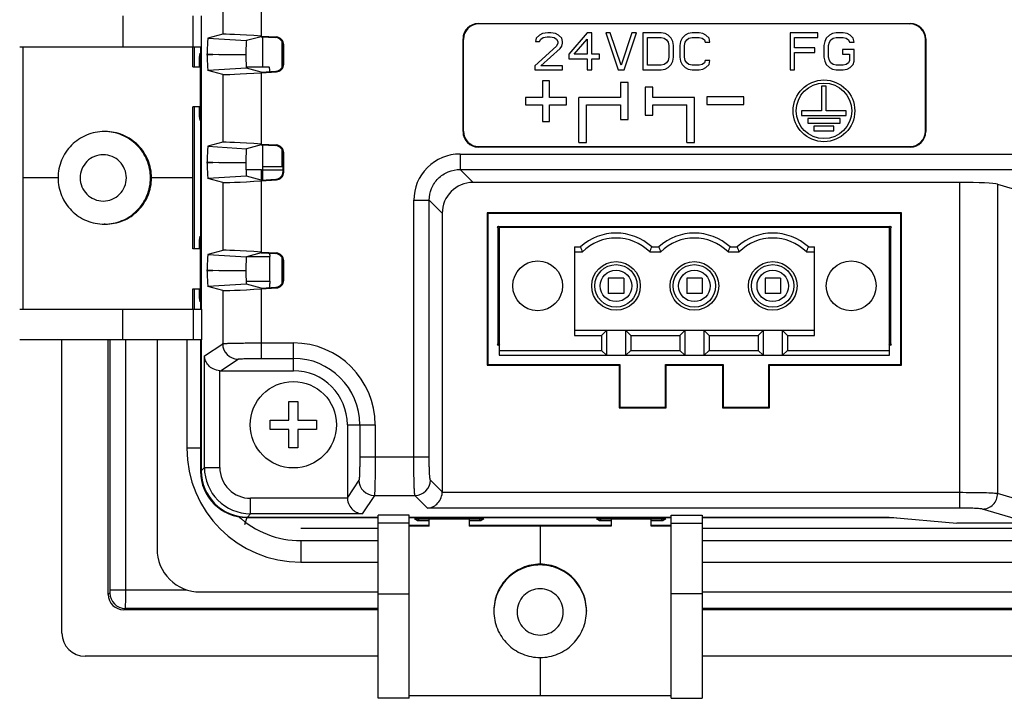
# Model space of a CAD drawing. Header units: millimetres. Extents: x 0 to 1189, y 0 to 841.
# Tile 18 of 44: x 761 to 825, y 462 to 506. Entities that reach past the tile are written whole.
import ezdxf

# ---------------------------------------------------------------- set-up
doc = ezdxf.new("R2010")
doc.units = ezdxf.units.MM
doc.header["$LTSCALE"] = 65.395
for name, color, linetype in [('CLAMP-RX-SHAPE', 7, 'CONTINUOUS'), ('FRONT_CASE-RW07-SHAPE', 7, 'CONTINUOUS'), ('ISO7045-M3X8-4_8-SHAPE', 7, 'CONTINUOUS'), ('MAIN_PCB_ASSY_IO07-SHAPE', 7, 'CONTINUOUS'), ('REAR_CASE_IO07-SHAPE', 7, 'CONTINUOUS'), ('SEAL_GASKET_RW07-SHAPE', 7, 'CONTINUOUS'), ('TERMINAL_BLOCK-SHAPE', 7, 'CONTINUOUS')]:
    doc.layers.add(name, color=color, linetype=linetype)

msp = doc.modelspace()

# ---------------------------------------------------------------- linework, layer by layer
at = {"layer": 'CLAMP-RX-SHAPE', "color": 7, "linetype": 'Continuous'}
for p, q in [((767.511523, 506.478399), (767.511523, 504.478399)), ((772.082612, 504.478399), (772.082612, 506.478399)), ((772.605281, 504.478399), (772.605281, 506.478399)), ((760.829068, 504.478399), (772.605281, 504.478399)), ((761.063085, 487.478399), (761.063085, 504.478399)), ((772.051761, 503.178399), (772.051761, 504.478399)), ((772.142487, 504.478399), (772.142487, 503.178399)), ((772.051761, 503.178399), (772.52877, 503.178399)), ((775.51969, 503.178399), (776.974542, 503.178399)), ((772.051761, 491.378399), (772.051761, 500.578399)), ((772.52877, 500.578399), (772.051761, 500.578399)), ((772.142487, 500.578399), (772.142487, 491.378399)), ((766.381, 498.978399), (766.312955, 498.978399)), ((763.314531, 495.978399), (761.063085, 495.978399)), ((772.051761, 495.978399), (769.376879, 495.978399)), ((766.381, 492.978399), (766.312955, 492.978399)), ((772.528404, 491.378399), (772.051761, 491.378399)), ((775.572328, 490.878399), (777.03894, 490.878399)), ((777.03894, 489.278399), (777.03894, 490.878399)), ((775.510598, 489.278399), (777.03894, 489.278399)), ((772.051761, 487.478399), (772.051761, 488.778399)), ((772.051761, 488.778399), (772.528404, 488.778399)), ((772.142487, 488.778399), (772.142487, 487.478399)), ((760.829068, 487.478399), (772.605281, 487.478399)), ((767.511523, 485.478399), (767.511523, 487.478399)), ((772.082612, 487.478399), (772.082612, 485.478399)), ((772.605281, 487.478399), (772.605281, 485.478399)), ((772.605281, 485.478399), (760.829068, 485.478399)), ((784.070641, 462.251429), (784.070641, 474.120798)), ((786.070641, 474.120798), (784.070641, 474.120798)), ((786.070641, 462.251429), (786.070641, 474.120798)), ((787.370641, 473.406506), (787.370641, 473.883437)), ((789.970641, 473.883437), (789.970641, 473.406506)), ((799.170641, 473.883437), (799.170641, 473.406506)), ((801.770641, 473.406506), (801.770641, 473.883437)), ((803.070641, 462.251429), (803.070641, 474.120798)), ((803.070641, 474.120798), (805.070641, 474.120798)), ((805.070641, 474.120798), (805.070641, 462.251429)), ((786.070641, 473.605093), (784.070641, 473.605093)), ((786.070641, 473.469328), (787.370641, 473.469328)), ((787.370641, 473.406506), (786.070641, 473.406506)), ((789.970641, 473.469328), (799.170641, 473.469328)), ((799.170641, 473.406506), (789.970641, 473.406506)), ((794.570641, 473.406506), (794.570641, 470.93844)), ((801.770641, 473.469328), (803.070641, 473.469328)), ((803.070641, 473.406506), (801.770641, 473.406506)), ((803.070641, 473.605093), (805.070641, 473.605093)), ((784.070641, 469.031551), (786.070641, 469.031551)), ((805.070641, 469.031551), (803.070641, 469.031551)), ((791.570641, 467.940953), (791.570641, 467.893837)), ((797.570641, 467.940953), (797.570641, 467.893837)), ((794.570641, 464.894592), (794.570641, 462.411934)), ((786.070641, 462.251426), (784.070641, 462.251426)), ((803.070641, 462.411934), (786.070641, 462.411934)), ((803.070641, 462.251426), (805.070641, 462.251426))]:
    msp.add_line(p, q, dxfattribs=at)
for points, knots in [([(776.974542, 503.178399), (776.984191, 503.178399), (777.000777, 503.14078), (777.013291, 503.083973), (777.026963, 502.982739), (777.032071, 502.907562), (777.034268, 502.864863)], [0, 0, 0, 0, 0.089310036, 0.29268463, 0.604244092, 1, 1, 1, 1]), ([(766.312955, 498.978399), (765.922877, 498.978399), (765.134213, 498.822184), (764.137737, 498.154583), (763.470495, 497.156147), (763.236499, 495.978396), (763.470497, 494.800646), (764.13774, 493.802212), (765.134214, 493.134613), (765.922877, 492.978399), (766.312955, 492.978399)], [0, 0, 0, 0, 0.125000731, 0.249976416, 0.374985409, 0.50000034, 0.62501517, 0.750023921, 0.874999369, 1, 1, 1, 1]), ([(766.312955, 492.978399), (766.702795, 492.978399), (767.491063, 493.134609), (768.487023, 493.802187), (769.153946, 494.80062), (769.387837, 495.978399), (769.153946, 497.156178), (768.487023, 498.154611), (767.491063, 498.822189), (766.702795, 498.978399), (766.312955, 498.978399)], [0, 0, 0, 0, 0.12495659, 0.249913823, 0.374941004, 0.5, 0.625058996, 0.750086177, 0.87504341, 1, 1, 1, 1]), ([(766.381, 492.978399), (766.770835, 492.978399), (767.559101, 493.134584), (768.555056, 493.802167), (769.221956, 494.800625), (769.455706, 495.978399), (769.221956, 497.156173), (768.555056, 498.154631), (767.559101, 498.822214), (766.770835, 498.978399), (766.381, 498.978399)], [0, 0, 0, 0, 0.124955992, 0.249914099, 0.374942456, 0.5, 0.625057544, 0.750085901, 0.875044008, 1, 1, 1, 1]), ([(766.244911, 497.478399), (766.050015, 497.478399), (765.655897, 497.400312), (765.157907, 497.06655), (764.824444, 496.567303), (764.707551, 495.978399), (764.824444, 495.389495), (765.157907, 494.890248), (765.655897, 494.556486), (766.050015, 494.478399), (766.244911, 494.478399)], [0, 0, 0, 0, 0.124942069, 0.249906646, 0.374937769, 0.499999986, 0.625062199, 0.750093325, 0.875057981, 1, 1, 1, 1]), ([(766.244911, 494.478399), (766.439806, 494.478399), (766.833924, 494.556486), (767.331914, 494.890248), (767.665377, 495.389495), (767.78227, 495.978399), (767.665377, 496.567303), (767.331914, 497.06655), (766.833924, 497.400312), (766.439806, 497.478399), (766.244911, 497.478399)], [0, 0, 0, 0, 0.124942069, 0.249906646, 0.374937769, 0.499999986, 0.625062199, 0.750093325, 0.875057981, 1, 1, 1, 1]), ([(777.032563, 491.095106), (777.033629, 491.077775), (777.037409, 491.005599), (777.03894, 490.933309), (777.03894, 490.878399)], [0, 0, 0, 0, 0.240239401, 1, 1, 1, 1]), ([(777.03894, 489.278399), (777.03894, 489.19891), (777.034509, 489.058845), (777.021477, 488.918813), (777.009671, 488.859295)], [0, 0, 0, 0, 0.567101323, 1, 1, 1, 1]), ([(797.570641, 467.940953), (797.570641, 468.33099), (797.414485, 469.1196), (796.746964, 470.116086), (795.748501, 470.783405), (794.570641, 471.017318), (793.39278, 470.783405), (792.394318, 470.116086), (791.726797, 469.1196), (791.570641, 468.33099), (791.570641, 467.940953)], [0, 0, 0, 0, 0.124986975, 0.249957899, 0.374973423, 0.5, 0.625026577, 0.750042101, 0.875013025, 1, 1, 1, 1]), ([(797.570641, 467.893837), (797.570641, 468.283878), (797.41446, 469.072489), (796.746944, 470.068982), (795.748506, 470.736323), (794.570641, 470.970378), (793.392776, 470.736323), (792.394337, 470.068982), (791.726822, 469.072489), (791.570641, 468.283878), (791.570641, 467.893837)], [0, 0, 0, 0, 0.124987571, 0.249957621, 0.374971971, 0.5, 0.625028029, 0.750042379, 0.875012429, 1, 1, 1, 1]), ([(796.070641, 467.846721), (796.070641, 468.041717), (795.992569, 468.436007), (795.658837, 468.934263), (795.159588, 469.267935), (794.570641, 469.38491), (793.981694, 469.267936), (793.482444, 468.934263), (793.148713, 468.436007), (793.070641, 468.041717), (793.070641, 467.846721)], [0, 0, 0, 0, 0.124973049, 0.249950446, 0.374968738, 0.499999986, 0.62503123, 0.750049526, 0.875027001, 1, 1, 1, 1]), ([(791.570641, 467.893837), (791.570641, 467.503682), (791.726824, 466.714881), (792.394351, 465.718142), (793.39279, 465.050647), (794.570642, 464.816542), (795.748494, 465.050648), (796.746932, 465.718143), (797.414458, 466.714881), (797.570641, 467.503682), (797.570641, 467.893837)], [0, 0, 0, 0, 0.125008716, 0.249987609, 0.374993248, 0.500000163, 0.625007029, 0.750012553, 0.874991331, 1, 1, 1, 1]), ([(793.070641, 467.846721), (793.070641, 467.651725), (793.148713, 467.257435), (793.482444, 466.759179), (793.981693, 466.425506), (794.570641, 466.308532), (795.159588, 466.425506), (795.658837, 466.759179), (795.992569, 467.257435), (796.070641, 467.651725), (796.070641, 467.846721)], [0, 0, 0, 0, 0.124973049, 0.249950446, 0.374968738, 0.499999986, 0.62503123, 0.750049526, 0.875027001, 1, 1, 1, 1])]:
    msp.add_open_spline(points, degree=3, knots=knots, dxfattribs=at)
at = {"layer": 'FRONT_CASE-RW07-SHAPE', "color": 7, "linetype": 'Continuous'}
for p, q in [((772.555907, 504.478399), (772.555907, 487.478399)), ((777.845847, 503.157742), (777.845847, 504.799055)), ((772.48689, 503.792269), (772.52877, 504.063345)), ((772.48689, 503.178399), (772.48689, 503.792269)), ((772.52877, 503.751823), (772.48689, 503.792269)), ((772.52877, 504.063345), (772.52877, 499.693453)), ((772.48689, 499.964529), (772.48689, 500.578399)), ((772.52877, 500.004975), (772.48689, 499.964529)), ((772.52877, 499.693453), (772.48689, 499.964529)), ((777.845847, 496.703193), (777.845847, 497.799055)), ((777.845847, 496.703193), (776.560159, 496.703193)), ((777.902287, 496.646753), (777.845847, 496.703193)), ((776.50075, 496.49113), (775.499446, 496.49113)), ((776.50075, 495.829722), (776.50075, 496.49113)), ((772.487239, 491.942281), (772.528404, 492.210882)), ((772.528404, 492.210882), (772.528404, 487.945916)), ((772.487239, 491.378399), (772.487239, 491.942281)), ((772.528404, 491.903896), (772.487239, 491.942281)), ((777.845847, 489.157742), (777.845847, 490.799055)), ((772.487239, 488.214517), (772.487239, 488.778399)), ((772.528404, 488.252902), (772.487239, 488.214517)), ((772.528404, 487.945916), (772.487239, 488.214517)), ((763.570641, 466.476343), (763.570641, 485.478399)), ((766.574758, 468.981146), (766.574758, 485.478399)), ((766.682316, 485.478399), (766.682316, 469.278497)), ((767.680946, 485.478399), (767.680946, 469.278497)), ((772.555907, 485.478399), (772.555907, 476.963885)), ((775.555542, 473.963665), (775.396365, 473.486073)), ((775.555542, 473.963665), (784.070641, 473.963665)), ((786.070641, 473.963665), (803.070641, 473.963665)), ((786.620686, 473.753737), (786.428765, 473.883437)), ((786.428765, 473.883437), (790.912517, 473.883437)), ((786.745944, 473.883437), (786.620686, 473.753737)), ((787.370641, 473.753737), (786.620686, 473.753737)), ((790.720595, 473.753737), (789.970641, 473.753737)), ((790.595337, 473.883437), (790.720595, 473.753737)), ((790.912517, 473.883437), (790.720595, 473.753737)), ((798.420686, 473.753737), (798.228765, 473.883437)), ((798.228765, 473.883437), (802.712517, 473.883437)), ((798.545944, 473.883437), (798.420686, 473.753737)), ((799.170641, 473.753737), (798.420686, 473.753737)), ((802.520595, 473.753737), (801.770641, 473.753737)), ((802.395337, 473.883437), (802.520595, 473.753737)), ((802.712517, 473.883437), (802.520595, 473.753737)), ((805.070641, 473.963665), (817.490771, 473.963665)), ((817.490771, 473.974147), (817.490771, 473.963665)), ((817.490771, 473.963665), (817.683123, 473.956686)), ((766.682316, 469.278497), (771.67215, 469.278497)), ((766.672383, 469.078771), (766.574758, 468.981146)), ((767.671013, 468.080141), (767.573387, 467.982516)), ((784.070641, 467.982516), (767.573387, 467.982516)), ((784.070641, 468.080141), (767.671013, 468.080141)), ((936.070641, 468.080141), (805.070641, 468.080141)), ((936.070641, 467.982516), (805.070641, 467.982516)), ((784.070641, 464.978399), (765.068585, 464.978399)), ((936.070641, 464.978399), (805.070641, 464.978399))]:
    msp.add_line(p, q, dxfattribs=at)
msp.add_arc((767.674261, 469.082019), 1.001888, 180.1857572, 269.81424281, dxfattribs=at)
for centre, major_axis, ratio, start_param, end_param in [((776.50075, 496.508584), (2, 0), 0.008726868, -1.570796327, -0.794041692), ((775.55598, 476.964323), (0.948804, 2.846781), 0.99975633, 1.892580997, 3.463231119), ((767.57613, 468.983888), (0.709046, 0.709046), 0.997264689, -3.925621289, -2.357564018), ((765.072699, 466.480457), (-1.063569, -1.063569), 0.997264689, -0.784028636, 0.784028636)]:
    msp.add_ellipse(centre, major_axis=major_axis, ratio=ratio, start_param=start_param, end_param=end_param, dxfattribs=at)
for points, knots in [([(766.682316, 469.278497), (766.682316, 469.253779), (766.681431, 469.208203), (766.681202, 469.146406), (766.675197, 469.106981), (766.676738, 469.083132), (766.672383, 469.078771)], [0, 0, 0, 0, 0.370236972, 0.687749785, 0.907681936, 1, 1, 1, 1]), ([(767.680946, 469.278497), (767.680946, 469.13028), (767.680449, 468.854965), (767.679005, 468.52982), (767.676654, 468.31484), (767.675588, 468.201756), (767.672919, 468.127566), (767.672783, 468.091149), (767.671013, 468.080141)], [0, 0, 0, 0, 0.371015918, 0.689191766, 0.813843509, 0.909283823, 0.972091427, 1, 1, 1, 1])]:
    msp.add_open_spline(points, degree=3, knots=knots, dxfattribs=at)
at = {"layer": 'ISO7045-M3X8-4_8-SHAPE', "color": 7, "linetype": 'Continuous'}
for p, q in [((778.270641, 480.278399), (778.270641, 481.478399)), ((778.270641, 481.478399), (778.870641, 481.478399)), ((778.870641, 481.478399), (778.870641, 480.278399)), ((777.070641, 479.678399), (777.070641, 480.278399)), ((777.070641, 480.278399), (778.270641, 480.278399)), ((778.870641, 480.278399), (780.070641, 480.278399)), ((780.070641, 480.278399), (780.070641, 479.678399)), ((778.270641, 479.678399), (777.070641, 479.678399)), ((778.270641, 478.478399), (778.270641, 479.678399)), ((778.870641, 479.678399), (778.870641, 478.478399)), ((780.070641, 479.678399), (778.870641, 479.678399)), ((778.870641, 478.478399), (778.270641, 478.478399))]:
    msp.add_line(p, q, dxfattribs=at)
msp.add_circle((778.570641, 479.978399), 2.8, dxfattribs=at)
at = {"layer": 'MAIN_PCB_ASSY_IO07-SHAPE', "color": 7, "linetype": 'Continuous', "const_width": 0.148625}
for points in [[(791.870641, 485.178399), (791.870641, 492.778399)], [(791.870641, 492.778399), (791.910641, 492.778399)], [(817.230641, 492.778399), (817.270641, 492.778399)], [(817.270641, 492.778399), (817.270641, 485.178399)], [(791.910641, 485.178399), (791.870641, 485.178399)], [(817.270641, 485.178399), (817.230641, 485.178399)]]:
    msp.add_lwpolyline(points, dxfattribs=at)
at = {"layer": 'MAIN_PCB_ASSY_IO07-SHAPE', "color": 7, "linetype": 'Continuous'}
for centre in [(791.870641, 492.778399), (817.270641, 492.778399), (791.870641, 485.178399), (817.270641, 485.178399)]:
    msp.add_circle(centre, 0.0625, dxfattribs=at)
at = {"layer": 'REAR_CASE_IO07-SHAPE', "color": 7, "linetype": 'Continuous'}
for p, q in [((773.988256, 509.674737), (773.988256, 505.282061)), ((776.484829, 509.786003), (776.484829, 505.170795)), ((790.593082, 505.952152), (790.566835, 505.978399)), ((790.566835, 505.978399), (818.574446, 505.978399)), ((818.548199, 505.952152), (790.593082, 505.952152)), ((818.548199, 505.952152), (818.574446, 505.978399)), ((773.988256, 505.282061), (773.037144, 505.022862)), ((773.037144, 505.022862), (775.540575, 504.869746)), ((776.484829, 505.127076), (775.540575, 504.869746)), ((776.484829, 505.170795), (777.47652, 505.110141)), ((776.484829, 505.127076), (777.432883, 505.069091)), ((777.432883, 505.069091), (777.47652, 505.110141)), ((789.570641, 498.974594), (789.570641, 504.982204)), ((789.596887, 504.955958), (789.570641, 504.982204)), ((789.596887, 499.00084), (789.596887, 504.955958)), ((794.32064, 505.020952), (794.27064, 504.816697)), ((794.52064, 505.225207), (794.32064, 505.020952)), ((794.72064, 505.327335), (794.52064, 505.225207)), ((794.52064, 504.816697), (794.62064, 504.969888)), ((794.62064, 504.969888), (794.77064, 505.072016)), ((795.07064, 505.378399), (794.72064, 505.327335)), ((794.77064, 505.072016), (795.02064, 505.12308)), ((795.02064, 505.12308), (795.22064, 505.12308)), ((795.27064, 505.378399), (795.07064, 505.378399)), ((795.22064, 505.12308), (795.47064, 505.072016)), ((795.57064, 505.327335), (795.27064, 505.378399)), ((795.47064, 505.072016), (795.62064, 504.969888)), ((795.77064, 505.225207), (795.57064, 505.327335)), ((795.62064, 504.969888), (795.72064, 504.816697)), ((795.97064, 505.020952), (795.77064, 505.225207)), ((796.02064, 504.816697), (795.97064, 505.020952)), ((797.62064, 505.378399), (796.42064, 503.999676)), ((796.77064, 503.999676), (797.62064, 504.969888)), ((797.92064, 505.378399), (797.62064, 505.378399)), ((797.62064, 504.969888), (797.62064, 503.999676)), ((797.92064, 503.999676), (797.92064, 505.378399)), ((798.82064, 505.378399), (799.62064, 502.978399)), ((799.120641, 505.378399), (798.82064, 505.378399)), ((799.82064, 503.284782), (799.120641, 505.378399)), ((800.52064, 505.378399), (799.82064, 503.284782)), ((800.020641, 502.978399), (800.82064, 505.378399)), ((800.82064, 505.378399), (800.52064, 505.378399)), ((801.220641, 505.378399), (801.220641, 502.978399)), ((802.420641, 505.378399), (801.220641, 505.378399)), ((801.520641, 503.284782), (801.520641, 505.072016)), ((801.520641, 505.072016), (802.420641, 505.072016)), ((802.67064, 505.327335), (802.420641, 505.378399)), ((802.420641, 505.072016), (802.62064, 505.020952)), ((802.62064, 505.020952), (802.77064, 504.918825)), ((802.870641, 505.225207), (802.67064, 505.327335)), ((803.07064, 505.020952), (802.870641, 505.225207)), ((803.170641, 504.816697), (803.07064, 505.020952)), ((803.770641, 505.020952), (803.67064, 504.816697)), ((803.97064, 505.225207), (803.770641, 505.020952)), ((804.170641, 505.327335), (803.97064, 505.225207)), ((804.07064, 504.918825), (804.22064, 505.020952)), ((804.42064, 505.378399), (804.170641, 505.327335)), ((804.22064, 505.020952), (804.42064, 505.072016)), ((804.87064, 505.378399), (804.42064, 505.378399)), ((804.42064, 505.072016), (804.87064, 505.072016)), ((805.12064, 505.327335), (804.87064, 505.378399)), ((804.87064, 505.072016), (805.070641, 505.020952)), ((805.070641, 505.020952), (805.220641, 504.918825)), ((805.32064, 505.225207), (805.12064, 505.327335)), ((805.520641, 505.020952), (805.32064, 505.225207)), ((805.57064, 504.765633), (805.520641, 505.020952)), ((810.770641, 505.378399), (810.770641, 502.978399)), ((812.570641, 505.378399), (810.770641, 505.378399)), ((811.070641, 504.408186), (811.070641, 505.072016)), ((811.070641, 505.072016), (812.570641, 505.072016)), ((812.570641, 505.072016), (812.570641, 505.378399)), ((813.12064, 505.020952), (813.020641, 504.816697)), ((813.320641, 505.225207), (813.12064, 505.020952)), ((813.520641, 505.327335), (813.320641, 505.225207)), ((813.42064, 504.918825), (813.57064, 505.020952)), ((813.77064, 505.378399), (813.520641, 505.327335)), ((813.57064, 505.020952), (813.77064, 505.072016)), ((814.22064, 505.378399), (813.77064, 505.378399)), ((813.77064, 505.072016), (814.22064, 505.072016)), ((814.47064, 505.327335), (814.22064, 505.378399)), ((814.22064, 505.072016), (814.420641, 505.020952)), ((814.420641, 505.020952), (814.570641, 504.918825)), ((814.67064, 505.225207), (814.47064, 505.327335)), ((814.870641, 505.020952), (814.67064, 505.225207)), ((814.92064, 504.765633), (814.870641, 505.020952)), ((819.544394, 504.955958), (819.570641, 504.982204)), ((819.544394, 499.00084), (819.544394, 504.955958)), ((819.570641, 504.982204), (819.570641, 498.974594)), ((772.592592, 504.478399), (772.592592, 487.478399)), ((777.902287, 504.570099), (777.945925, 504.611149)), ((777.902287, 503.386699), (777.902287, 504.570099)), ((777.945925, 503.345649), (777.945925, 504.611149)), ((795.62064, 504.510314), (794.22064, 503.233718)), ((794.27064, 504.816697), (794.52064, 504.816697)), ((794.62064, 503.233718), (795.87064, 504.357122)), ((795.72064, 504.714569), (795.62064, 504.510314)), ((795.72064, 504.816697), (795.72064, 504.714569)), ((795.87064, 504.357122), (795.97064, 504.510314)), ((795.97064, 504.510314), (796.02064, 504.714569)), ((796.02064, 504.714569), (796.02064, 504.816697)), ((802.77064, 504.918825), (802.870641, 504.765633)), ((802.870641, 504.765633), (802.92064, 504.561378)), ((802.92064, 504.561378), (802.92064, 503.79542)), ((803.22064, 504.561378), (803.170641, 504.816697)), ((803.22064, 503.79542), (803.22064, 504.561378)), ((803.67064, 504.816697), (803.620641, 504.561378)), ((803.620641, 504.561378), (803.620641, 503.79542)), ((803.92064, 504.561378), (803.97064, 504.765633)), ((803.92064, 503.79542), (803.92064, 504.561378)), ((803.97064, 504.765633), (804.07064, 504.918825)), ((805.220641, 504.918825), (805.27064, 504.765633)), ((805.27064, 504.765633), (805.57064, 504.765633)), ((812.37064, 504.408186), (811.070641, 504.408186)), ((812.37064, 504.101803), (812.37064, 504.408186)), ((813.020641, 504.816697), (812.97064, 504.561378)), ((812.97064, 504.561378), (812.97064, 503.79542)), ((813.27064, 504.561378), (813.320641, 504.765633)), ((813.27064, 503.79542), (813.27064, 504.561378)), ((813.320641, 504.765633), (813.42064, 504.918825)), ((814.17064, 504.306059), (814.17064, 503.999676)), ((814.92064, 504.306059), (814.17064, 504.306059)), ((814.570641, 504.918825), (814.62064, 504.765633)), ((814.62064, 504.765633), (814.92064, 504.765633)), ((814.92064, 503.540101), (814.92064, 504.306059)), ((772.985651, 503.932503), (772.985651, 504.024295)), ((772.985651, 504.024295), (773.73605, 503.978399)), ((773.73605, 503.978399), (772.985651, 503.932503)), ((773.73605, 503.978399), (775.489383, 503.978399)), ((796.42064, 503.999676), (796.42064, 503.693293)), ((796.42064, 503.693293), (797.62064, 503.693293)), ((797.62064, 503.999676), (796.77064, 503.999676)), ((797.62064, 503.693293), (797.62064, 502.978399)), ((798.42064, 503.999676), (797.92064, 503.999676)), ((797.92064, 502.978399), (797.92064, 503.693293)), ((797.92064, 503.693293), (798.42064, 503.693293)), ((798.42064, 503.693293), (798.42064, 503.999676)), ((802.92064, 503.79542), (802.870641, 503.591165)), ((803.170641, 503.540101), (803.22064, 503.79542)), ((803.620641, 503.79542), (803.67064, 503.540101)), ((803.97064, 503.591165), (803.92064, 503.79542)), ((811.070641, 502.978399), (811.070641, 504.101803)), ((811.070641, 504.101803), (812.37064, 504.101803)), ((812.97064, 503.79542), (813.020641, 503.540101)), ((813.320641, 503.591165), (813.27064, 503.79542)), ((814.17064, 503.999676), (814.62064, 503.999676)), ((814.62064, 503.999676), (814.62064, 503.591165)), ((775.540575, 503.087052), (773.037144, 502.933936)), ((776.484829, 502.829722), (775.540575, 503.087052)), ((777.902287, 503.386699), (777.945925, 503.345649)), ((794.22064, 503.233718), (794.22064, 502.978399)), ((796.02064, 503.233718), (794.62064, 503.233718)), ((796.02064, 502.978399), (796.02064, 503.233718)), ((802.420641, 503.284782), (801.520641, 503.284782)), ((802.62064, 503.335846), (802.420641, 503.284782)), ((802.420641, 502.978399), (802.67064, 503.029463)), ((802.77064, 503.437973), (802.62064, 503.335846)), ((802.67064, 503.029463), (802.870641, 503.13159)), ((802.870641, 503.591165), (802.77064, 503.437973)), ((802.870641, 503.13159), (803.07064, 503.335846)), ((803.07064, 503.335846), (803.170641, 503.540101)), ((803.67064, 503.540101), (803.770641, 503.335846)), ((803.770641, 503.335846), (803.97064, 503.13159)), ((804.07064, 503.437973), (803.97064, 503.591165)), ((803.97064, 503.13159), (804.170641, 503.029463)), ((804.22064, 503.335846), (804.07064, 503.437973)), ((804.170641, 503.029463), (804.42064, 502.978399)), ((804.42064, 503.284782), (804.22064, 503.335846)), ((804.87064, 503.284782), (804.42064, 503.284782)), ((805.070641, 503.335846), (804.87064, 503.284782)), ((804.87064, 502.978399), (805.12064, 503.029463)), ((805.220641, 503.437973), (805.070641, 503.335846)), ((805.12064, 503.029463), (805.32064, 503.13159)), ((805.27064, 503.591165), (805.220641, 503.437973)), ((805.57064, 503.591165), (805.27064, 503.591165)), ((805.32064, 503.13159), (805.520641, 503.335846)), ((805.520641, 503.335846), (805.57064, 503.591165)), ((813.020641, 503.540101), (813.12064, 503.335846)), ((813.12064, 503.335846), (813.320641, 503.13159)), ((813.42064, 503.437973), (813.320641, 503.591165)), ((813.320641, 503.13159), (813.520641, 503.029463)), ((813.57064, 503.335846), (813.42064, 503.437973)), ((813.520641, 503.029463), (813.77064, 502.978399)), ((813.77064, 503.284782), (813.57064, 503.335846)), ((814.22064, 503.284782), (813.77064, 503.284782)), ((814.420641, 503.335846), (814.22064, 503.284782)), ((814.22064, 502.978399), (814.47064, 503.029463)), ((814.570641, 503.437973), (814.420641, 503.335846)), ((814.47064, 503.029463), (814.67064, 503.13159)), ((814.62064, 503.591165), (814.570641, 503.437973)), ((814.67064, 503.13159), (814.870641, 503.335846)), ((814.870641, 503.335846), (814.92064, 503.540101)), ((773.988256, 502.674737), (773.037144, 502.933936)), ((773.988256, 502.674737), (773.988256, 498.282061)), ((776.484829, 502.829722), (777.432883, 502.887707)), ((776.484829, 502.786003), (777.47652, 502.846657)), ((776.484829, 502.786003), (776.484829, 498.170795)), ((777.432883, 502.887707), (777.47652, 502.846657)), ((794.22064, 502.978399), (796.02064, 502.978399)), ((797.62064, 502.978399), (797.92064, 502.978399)), ((799.62064, 502.978399), (800.020641, 502.978399)), ((801.220641, 502.978399), (802.420641, 502.978399)), ((804.42064, 502.978399), (804.87064, 502.978399)), ((810.770641, 502.978399), (811.070641, 502.978399)), ((813.77064, 502.978399), (814.22064, 502.978399)), ((794.718717, 502.268986), (794.718717, 501.180309)), ((795.182564, 502.268986), (794.718717, 502.268986)), ((795.182564, 501.180309), (795.182564, 502.268986)), ((799.771241, 502.151114), (799.771241, 501.180309)), ((800.271241, 502.151114), (799.771241, 502.151114)), ((800.271241, 499.751114), (800.271241, 502.151114)), ((801.370641, 501.851114), (801.370641, 500.051114)), ((801.870641, 501.851114), (801.370641, 501.851114)), ((801.870641, 501.180309), (801.870641, 501.851114)), ((812.820641, 501.921919), (812.820641, 500.321919)), ((813.120641, 501.921919), (812.820641, 501.921919)), ((813.120641, 500.321919), (813.120641, 501.921919)), ((793.630041, 501.180309), (793.630041, 500.721919)), ((794.718717, 501.180309), (793.630041, 501.180309)), ((796.271241, 501.180309), (795.182564, 501.180309)), ((796.271241, 500.721919), (796.271241, 501.180309)), ((797.071241, 498.280309), (797.071241, 501.180309)), ((799.771241, 501.180309), (797.071241, 501.180309)), ((804.570641, 501.180309), (801.870641, 501.180309)), ((804.570641, 498.280309), (804.570641, 501.180309)), ((805.370641, 501.228399), (805.370641, 500.728399)), ((807.770641, 501.228399), (805.370641, 501.228399)), ((807.770641, 500.728399), (807.770641, 501.228399)), ((793.630041, 500.721919), (794.718717, 500.721919)), ((794.718717, 500.721919), (794.718717, 499.625057)), ((795.182564, 499.625057), (795.182564, 500.721919)), ((795.182564, 500.721919), (796.271241, 500.721919)), ((797.571241, 498.280309), (797.571241, 500.721919)), ((797.571241, 500.721919), (799.771241, 500.721919)), ((799.771241, 500.721919), (799.771241, 499.751114)), ((801.870641, 500.051114), (801.870641, 500.721919)), ((801.870641, 500.721919), (804.070641, 500.721919)), ((804.070641, 498.280309), (804.070641, 500.721919)), ((805.370641, 500.728399), (807.770641, 500.728399)), ((801.370641, 500.051114), (801.870641, 500.051114)), ((811.520641, 500.321919), (811.520641, 500.021919)), ((812.820641, 500.321919), (811.520641, 500.321919)), ((811.520641, 500.021919), (814.420641, 500.021919)), ((814.420641, 500.321919), (813.120641, 500.321919)), ((814.420641, 500.021919), (814.420641, 500.321919)), ((794.718717, 499.625057), (795.182564, 499.625057)), ((799.771241, 499.751114), (800.271241, 499.751114)), ((811.920641, 499.821919), (811.920641, 499.521919)), ((814.020641, 499.821919), (811.920641, 499.821919)), ((811.920641, 499.521919), (814.020641, 499.521919)), ((812.320641, 499.321919), (812.320641, 499.021919)), ((813.620641, 499.321919), (812.320641, 499.321919)), ((813.620641, 499.021919), (813.620641, 499.321919)), ((814.020641, 499.521919), (814.020641, 499.821919)), ((789.596887, 499.00084), (789.570641, 498.974594)), ((812.320641, 499.021919), (813.620641, 499.021919)), ((819.544394, 499.00084), (819.570641, 498.974594)), ((773.988256, 498.282061), (773.037144, 498.022862)), ((773.037144, 498.022862), (775.540575, 497.869746)), ((776.484829, 498.127076), (775.540575, 497.869746)), ((776.484829, 498.170795), (777.47652, 498.110141)), ((776.484829, 498.127076), (777.432883, 498.069091)), ((777.432883, 498.069091), (777.47652, 498.110141)), ((790.593082, 498.004646), (790.566835, 497.978399)), ((818.574446, 497.978399), (790.566835, 497.978399)), ((790.593082, 498.004646), (818.548199, 498.004646)), ((797.071241, 498.280309), (797.571241, 498.280309)), ((804.070641, 498.280309), (804.570641, 498.280309)), ((818.548199, 498.004646), (818.574446, 497.978399)), ((777.902287, 497.570099), (777.945925, 497.611149)), ((777.902287, 496.386699), (777.902287, 497.570099)), ((777.945925, 496.345649), (777.945925, 497.611149)), ((789.376633, 497.518296), (789.376633, 496.519666)), ((789.376633, 497.518296), (906.092303, 497.518296)), ((772.985651, 496.932503), (772.985651, 497.024295)), ((772.985651, 497.024295), (773.73605, 496.978399)), ((773.73605, 496.978399), (772.985651, 496.932503)), ((773.73605, 496.978399), (775.489383, 496.978399)), ((775.540575, 496.087052), (773.037144, 495.933936)), ((776.484829, 495.829722), (775.540575, 496.087052)), ((777.902287, 496.386699), (777.945925, 496.345649)), ((789.376633, 496.519666), (790.2179, 495.678399)), ((789.376633, 496.519666), (906.092303, 496.519666)), ((773.988256, 495.674737), (773.037144, 495.933936)), ((773.988256, 495.674737), (773.988256, 491.282061)), ((776.484829, 495.829722), (777.432883, 495.887707)), ((776.484829, 495.786003), (777.47652, 495.846657)), ((776.484829, 495.786003), (776.484829, 491.170795)), ((777.432883, 495.887707), (777.47652, 495.846657)), ((821.769293, 495.678399), (790.2179, 495.678399)), ((821.769293, 474.579579), (821.769293, 495.678399)), ((824.231312, 495.570131), (824.231312, 475.513248)), ((824.231312, 495.570131), (826.670641, 494.845115)), ((786.380744, 477.892588), (786.380744, 494.522407)), ((786.380744, 494.522407), (787.379373, 494.522407)), ((787.379373, 477.892588), (787.379373, 494.522407)), ((787.379373, 494.522407), (788.220641, 493.68114)), ((788.220641, 493.68114), (788.220641, 475.627874)), ((791.140641, 493.708399), (791.140641, 483.848399)), ((791.184278, 493.664761), (791.140641, 493.708399)), ((818.000641, 493.708399), (791.140641, 493.708399)), ((791.184278, 493.664761), (791.184278, 483.892037)), ((817.957003, 493.664761), (791.184278, 493.664761)), ((817.957003, 493.664761), (818.000641, 493.708399)), ((817.957003, 483.892037), (817.957003, 493.664761)), ((818.000641, 483.848399), (818.000641, 493.708399)), ((773.988256, 491.282061), (773.037144, 491.022862)), ((773.037144, 491.022862), (775.540575, 490.869746)), ((776.484829, 491.127076), (775.540575, 490.869746)), ((776.484829, 491.170795), (777.47652, 491.110141)), ((776.484829, 491.127076), (777.432883, 491.069091)), ((777.432883, 491.069091), (777.47652, 491.110141)), ((777.902287, 490.570099), (777.945925, 490.611149)), ((777.902287, 489.386699), (777.902287, 490.570099)), ((777.945925, 489.345649), (777.945925, 490.611149)), ((772.985651, 489.932503), (772.985651, 490.024295)), ((772.985651, 490.024295), (773.73605, 489.978399)), ((773.73605, 489.978399), (772.985651, 489.932503)), ((773.73605, 489.978399), (775.489383, 489.978399)), ((775.540575, 489.087052), (773.037144, 488.933936)), ((776.484829, 488.829722), (775.540575, 489.087052)), ((777.902287, 489.386699), (777.945925, 489.345649)), ((773.988256, 488.674737), (773.037144, 488.933936)), ((773.988256, 488.674737), (773.988256, 485.232546)), ((776.484829, 488.829722), (777.432883, 488.887707)), ((776.484829, 488.786003), (777.47652, 488.846657)), ((776.484829, 488.786003), (776.484829, 484.282795)), ((777.432883, 488.887707), (777.47652, 488.846657)), ((772.592592, 485.478399), (772.592592, 476.996239)), ((772.804966, 484.444088), (773.988256, 485.232546)), ((776.484829, 485.282186), (778.570641, 485.282186)), ((778.570641, 483.478399), (778.570641, 485.282186)), ((772.804966, 477.208613), (772.804966, 484.444088)), ((773.854175, 483.478399), (774.986885, 484.233156)), ((776.484829, 484.282795), (778.570641, 484.282795)), ((791.184278, 483.892037), (791.140641, 483.848399)), ((791.184278, 483.892037), (799.739278, 483.892037)), ((799.739278, 483.892037), (799.695641, 483.848399)), ((799.739278, 483.892037), (799.739278, 481.122037)), ((802.702003, 483.892037), (802.745641, 483.848399)), ((802.702003, 481.122037), (802.702003, 483.892037)), ((802.702003, 483.892037), (806.439278, 483.892037)), ((806.439278, 483.892037), (806.395641, 483.848399)), ((806.439278, 483.892037), (806.439278, 481.122037)), ((809.402003, 483.892037), (809.445641, 483.848399)), ((809.402003, 481.122037), (809.402003, 483.892037)), ((809.402003, 483.892037), (817.957003, 483.892037)), ((817.957003, 483.892037), (818.000641, 483.848399)), ((773.803596, 477.208613), (773.803596, 483.479676)), ((773.854175, 483.478399), (778.570641, 483.478399)), ((791.140641, 483.848399), (799.695641, 483.848399)), ((799.695641, 483.848399), (799.695641, 481.078399)), ((802.745641, 481.078399), (802.745641, 483.848399)), ((802.745641, 483.848399), (806.395641, 483.848399)), ((806.395641, 483.848399), (806.395641, 481.078399)), ((809.445641, 481.078399), (809.445641, 483.848399)), ((809.445641, 483.848399), (818.000641, 483.848399)), ((799.695641, 481.078399), (799.739278, 481.122037)), ((799.695641, 481.078399), (802.745641, 481.078399)), ((799.739278, 481.122037), (802.702003, 481.122037)), ((802.745641, 481.078399), (802.702003, 481.122037)), ((806.395641, 481.078399), (806.439278, 481.122037)), ((806.395641, 481.078399), (809.445641, 481.078399)), ((806.439278, 481.122037), (809.402003, 481.122037)), ((809.445641, 481.078399), (809.402003, 481.122037)), ((782.070641, 479.978399), (782.070641, 475.261933)), ((782.070641, 479.978399), (783.874428, 479.978399)), ((782.875037, 479.978399), (782.875037, 477.892588)), ((783.874428, 479.978399), (783.874428, 477.892588)), ((782.875037, 477.892588), (787.379373, 477.892588)), ((772.804966, 477.208613), (772.592592, 476.996239)), ((772.804966, 477.208613), (773.803596, 477.208613)), ((782.825397, 476.394643), (782.070641, 475.261933)), ((788.220641, 475.627874), (787.453871, 476.394643)), ((821.769293, 475.578209), (788.219408, 475.578209)), ((775.800855, 474.212725), (775.800855, 475.211354)), ((782.071918, 475.211354), (775.800855, 475.211354)), ((783.824788, 475.396014), (783.03633, 474.212725)), ((783.824788, 475.396014), (786.455241, 475.396014)), ((787.271676, 474.579579), (786.455241, 475.396014)), ((826.670641, 474.788232), (824.231312, 475.513248)), ((821.769293, 474.579579), (787.271676, 474.579579)), ((825.831541, 473.746295), (823.246504, 474.514618)), ((775.800855, 474.212725), (775.588481, 474.000351)), ((775.588481, 474.000351), (784.070641, 474.000351)), ((783.03633, 474.212725), (775.800855, 474.212725)), ((786.070641, 474.000351), (803.070641, 474.000351)), ((805.070641, 474.000351), (817.202096, 474.000351)), ((817.202096, 474.000351), (821.589958, 473.602052)), ((907.284187, 473.602052), (821.589958, 473.602052))]:
    msp.add_line(p, q, dxfattribs=at)
for radius in [2, 1.8]:
    msp.add_circle((812.970641, 500.321919), radius, dxfattribs=at)
for centre, radius, start, end in [((789.37512, 494.523919), 2.994361, 89.97106461, 180.02893539), ((774.989459, 485.234305), 1.001182, 180.10061386, 269.85270366), ((778.570641, 479.978399), 5.303787, 0, 90), ((778.570641, 479.978399), 4.304396, 0, 90), ((778.570641, 479.978399), 3.5, 0, 90), ((775.803054, 477.210812), 2.998072, 180.04202083, 269.95797917), ((775.799858, 477.207618), 1.996252, 179.97142689, 270.02861516), ((783.826546, 476.397217), 1.001182, 180.14729647, 269.89938647), ((786.451993, 476.397892), 1.001888, 270.1857573, 359.8142427)]:
    msp.add_arc(centre, radius, start, end, dxfattribs=at)
for centre, major_axis, ratio, start_param, end_param in [((790.574461, 504.974579), (-0.712499, 0.712499), 0.992432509, -0.781600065, 0.781600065), ((790.600707, 504.948333), (0.712499, -0.712499), 0.992432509, 2.359992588, 3.923192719), ((818.540574, 504.948333), (0.712499, 0.712499), 0.992432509, -0.781600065, 0.781600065), ((818.566821, 504.974579), (0.712499, 0.712499), 0.992432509, -0.781600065, 0.781600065), ((773.038059, 504.02109), (-0.000168, 1.001874), 0.052309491, 0.014245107, 1.567588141), ((776.484829, 505.127076), (2.499999, -0.152953), 0.017422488, 1.571862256, 3.090298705), ((777.402211, 504.569956), (0.36429, 0.34269), 0.999712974, -0.754711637, 0.754711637), ((777.445849, 504.611006), (0.36429, 0.34269), 0.999712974, -0.754711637, 0.754711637), ((775.541489, 503.867974), (-0.000168, 1.001874), 0.052309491, 0.014245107, 1.460344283), ((773.038059, 503.935708), (0.000168, 1.001874), 0.052309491, -4.709180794, -3.15583776), ((775.541489, 504.088824), (0.000168, 1.001874), 0.052309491, -4.601936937, -3.15583776), ((777.402211, 503.386842), (0.36429, -0.34269), 0.999712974, -0.754711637, 0.754711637), ((777.445849, 503.345792), (0.36429, -0.34269), 0.999712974, -0.754711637, 0.754711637), ((776.484829, 502.829722), (2.499999, 0.152953), 0.017422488, -3.090298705, -1.571862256), ((790.574461, 498.982219), (-0.712499, -0.712499), 0.992432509, -0.781600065, 0.781600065), ((790.600707, 499.008465), (0.712499, 0.712499), 0.992432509, -3.923192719, -2.359992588), ((818.540574, 499.008465), (0.712499, -0.712499), 0.992432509, -0.781600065, 0.781600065), ((818.566821, 498.982219), (0.712499, -0.712499), 0.992432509, -0.781600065, 0.781600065), ((773.038059, 497.02109), (-0.000168, 1.001874), 0.052309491, 0.014245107, 1.567588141), ((776.484829, 498.127076), (2.499999, -0.152953), 0.017422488, 1.571862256, 3.090298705), ((777.402211, 497.569956), (0.36429, 0.34269), 0.999712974, -0.754711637, 0.754711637), ((777.445849, 497.611006), (0.36429, 0.34269), 0.999712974, -0.754711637, 0.754711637), ((775.541489, 496.867974), (-0.000168, 1.001874), 0.052309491, 0.014245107, 1.460344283), ((773.038059, 496.935708), (0.000168, 1.001874), 0.052309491, -4.709180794, -3.15583776), ((775.541489, 497.088824), (0.000168, 1.001874), 0.052309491, -4.601936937, -3.15583776), ((777.402211, 496.386842), (0.36429, -0.34269), 0.999712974, -0.754711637, 0.754711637), ((777.445849, 496.345792), (0.36429, -0.34269), 0.999712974, -0.754711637, 0.754711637), ((776.484829, 495.829722), (2.499999, 0.152953), 0.017422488, -3.090298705, -1.571862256), ((790.223385, 493.675654), (1.418092, -1.418092), 0.997264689, 2.357564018, 3.925621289), ((821.769293, 495.54738), (2.5, 0), 0.052407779, 0.174532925, 1.570796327), ((773.038059, 490.02109), (-0.000168, 1.001874), 0.052309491, 0.014245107, 1.567588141), ((776.484829, 491.127076), (2.499999, -0.152953), 0.017422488, 1.571862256, 3.090298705), ((777.402211, 490.569956), (0.36429, 0.34269), 0.999712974, -0.754711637, 0.754711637), ((777.445849, 490.611006), (0.36429, 0.34269), 0.999712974, -0.754711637, 0.754711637), ((775.541489, 489.867974), (-0.000168, 1.001874), 0.052309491, 0.014245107, 1.460344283), ((773.038059, 489.935708), (0.000168, 1.001874), 0.052309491, -4.709180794, -3.15583776), ((775.541489, 490.088824), (0.000168, 1.001874), 0.052309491, -4.601936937, -3.15583776), ((777.402211, 489.386842), (0.36429, -0.34269), 0.999712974, -0.754711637, 0.754711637), ((777.445849, 489.345792), (0.36429, -0.34269), 0.999712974, -0.754711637, 0.754711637), ((776.484829, 488.829722), (2.499999, 0.152953), 0.017422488, -3.090298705, -1.571862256), ((773.856004, 484.479008), (0.833829, 0.555604), 0.998022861, -2.210011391, -2.159478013), ((775.59671, 477.004468), (2.127139, 2.127139), 0.997264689, -3.925621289, -2.357564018), ((787.219268, 475.630616), (0.709046, -0.709046), 0.997264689, 0.734407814, 0.784028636), ((783.07125, 475.263762), (0.555604, 0.833829), 0.998022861, -4.123707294, -4.073173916)]:
    msp.add_ellipse(centre, major_axis=major_axis, ratio=ratio, start_param=start_param, end_param=end_param, dxfattribs=at)
for points, knots in [([(787.379373, 494.522407), (787.379026, 494.782304), (787.481924, 495.308009), (787.926077, 495.972901), (788.590972, 496.417101), (789.11671, 496.520013), (789.376633, 496.519666)], [0, 0, 0, 0, 0.249978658, 0.499985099, 0.749996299, 1, 1, 1, 1]), ([(773.988256, 485.232546), (773.99573, 485.23553), (774.01932, 485.238441), (774.064868, 485.243438), (774.132561, 485.247684), (774.264085, 485.254425), (774.476921, 485.261446), (774.784375, 485.268632), (775.152945, 485.274488), (775.726615, 485.28053), (776.175972, 485.282186), (776.484829, 485.282186)], [0, 0, 0, 0, 0.009665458, 0.028134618, 0.055313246, 0.090963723, 0.18638074, 0.310991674, 0.460336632, 0.629068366, 1, 1, 1, 1]), ([(773.803596, 483.479676), (773.656094, 483.487131), (773.377382, 483.562131), (773.056947, 483.80744), (772.862414, 484.112821), (772.810811, 484.336242), (772.804966, 484.444088)], [0, 0, 0, 0, 0.293569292, 0.554173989, 0.785316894, 1, 1, 1, 1]), ([(774.986885, 484.233156), (774.991051, 484.235929), (775.005446, 484.239174), (775.050161, 484.246907), (775.1389, 484.253855), (775.279868, 484.262226), (775.46447, 484.269174), (775.685572, 484.275115), (776.029824, 484.281123), (776.299482, 484.282795), (776.484829, 484.282795)], [0, 0, 0, 0, 0.010007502, 0.028634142, 0.091579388, 0.186991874, 0.311529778, 0.460762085, 0.629360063, 1, 1, 1, 1]), ([(782.875037, 477.892588), (782.875037, 477.707262), (782.873365, 477.437627), (782.867359, 477.093395), (782.861418, 476.872288), (782.85447, 476.687672), (782.846099, 476.546686), (782.839151, 476.457932), (782.831416, 476.413208), (782.828171, 476.39881), (782.825397, 476.394643)], [0, 0, 0, 0, 0.370596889, 0.53919169, 0.688429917, 0.812975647, 0.908401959, 0.971361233, 0.989990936, 1, 1, 1, 1]), ([(783.874428, 477.892588), (783.874428, 477.583767), (783.872772, 477.134448), (783.866731, 476.560811), (783.860876, 476.192232), (783.85369, 475.884756), (783.846669, 475.671895), (783.839928, 475.540348), (783.835681, 475.472641), (783.830682, 475.427084), (783.827772, 475.403489), (783.824788, 475.396014)], [0, 0, 0, 0, 0.370888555, 0.539617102, 0.688967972, 0.813586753, 0.909017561, 0.944675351, 0.971860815, 0.990333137, 1, 1, 1, 1]), ([(786.455241, 475.396014), (786.450999, 475.403095), (786.446263, 475.427006), (786.438996, 475.472437), (786.432495, 475.540269), (786.422446, 475.671691), (786.41186, 475.884555), (786.401095, 476.191985), (786.392298, 476.56057), (786.383232, 477.134273), (786.380744, 477.583692), (786.380744, 477.892588)], [0, 0, 0, 0, 0.009906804, 0.028487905, 0.055725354, 0.0914036, 0.18681688, 0.311375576, 0.460640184, 0.62927654, 1, 1, 1, 1]), ([(787.453871, 476.394643), (787.450103, 476.398414), (787.444706, 476.412919), (787.433582, 476.457474), (787.422653, 476.546462), (787.410334, 476.687359), (787.3998, 476.872003), (787.390915, 477.093101), (787.381879, 477.43742), (787.379374, 477.707176), (787.379373, 477.892588)], [0, 0, 0, 0, 0.010639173, 0.029570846, 0.092748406, 0.188155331, 0.312555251, 0.461573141, 0.629916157, 1, 1, 1, 1]), ([(787.271676, 474.579579), (787.378055, 474.585445), (787.598786, 474.637551), (787.899301, 474.833345), (788.13927, 475.154218), (788.212118, 475.431431), (788.219408, 475.578209)], [0, 0, 0, 0, 0.213560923, 0.444289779, 0.705422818, 1, 1, 1, 1]), ([(824.231312, 475.513248), (824.194058, 475.519881), (824.094961, 475.529082), (823.810222, 475.547395), (823.31201, 475.562895), (822.59028, 475.575536), (822.054444, 475.578208), (821.769293, 475.578209)], [0, 0, 0, 0, 0.046076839, 0.120967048, 0.347569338, 0.652782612, 1, 1, 1, 1]), ([(782.071918, 475.211354), (782.079373, 475.063852), (782.154373, 474.78514), (782.399682, 474.464706), (782.705063, 474.270172), (782.928484, 474.218569), (783.03633, 474.212725)], [0, 0, 0, 0, 0.293569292, 0.554173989, 0.785316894, 1, 1, 1, 1]), ([(823.246504, 474.514618), (823.374165, 474.515795), (823.632537, 474.570017), (823.958185, 474.793118), (824.177189, 475.123298), (824.230153, 475.383943), (824.231312, 475.513248)], [0, 0, 0, 0, 0.248116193, 0.497744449, 0.748689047, 1, 1, 1, 1]), ([(823.246504, 474.514618), (823.224492, 474.521159), (823.164938, 474.53045), (822.994325, 474.548696), (822.695179, 474.564278), (822.262095, 474.576895), (821.940446, 474.579578), (821.769293, 474.579579)], [0, 0, 0, 0, 0.046546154, 0.12160221, 0.348135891, 0.653084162, 1, 1, 1, 1])]:
    msp.add_open_spline(points, degree=3, knots=knots, dxfattribs=at)
at = {"layer": 'SEAL_GASKET_RW07-SHAPE', "color": 7, "linetype": 'Continuous'}
for p, q in [((776.560159, 505.127076), (776.560159, 503.178399)), ((776.560159, 498.127076), (776.560159, 495.829722)), ((769.732832, 485.478399), (769.732832, 471.939219)), ((771.660159, 485.478399), (771.660159, 478.467917)), ((772.592592, 478.467917), (771.660159, 478.467917)), ((779.060159, 473.267917), (784.070641, 473.267917)), ((805.070641, 473.267917), (936.070641, 473.267917)), ((779.060159, 472.467917), (779.060159, 471.067917)), ((779.060159, 472.467917), (784.070641, 472.467917)), ((805.070641, 472.467917), (936.070641, 472.467917)), ((779.060159, 471.067917), (784.070641, 471.067917)), ((805.070641, 471.067917), (936.070641, 471.067917)), ((772.531461, 469.14059), (784.070641, 469.14059)), ((805.070641, 469.14059), (936.070641, 469.14059))]:
    msp.add_line(p, q, dxfattribs=at)
for centre, radius, start, end in [((779.060159, 478.467917), 7.4, 180, 270), ((779.060159, 478.467917), 6, 227.29181799, 270), ((772.530961, 471.938719), 2.79813, 179.9897653, 270.0102347)]:
    msp.add_arc(centre, radius, start, end, dxfattribs=at)
at = {"layer": 'TERMINAL_BLOCK-SHAPE', "color": 7, "linetype": 'Continuous'}
for p, q in [((791.910641, 492.828399), (791.910641, 484.478399)), ((791.910641, 492.828399), (817.230641, 492.828399)), ((817.230641, 484.478399), (817.230641, 492.828399)), ((791.910641, 492.778399), (817.230641, 492.778399)), ((796.790641, 491.499938), (796.790641, 485.75686)), ((796.790641, 491.499938), (797.177906, 491.499938)), ((796.790641, 491.178399), (797.306608, 491.178399)), ((801.674674, 491.178399), (802.386608, 491.178399)), ((801.803383, 491.499938), (802.257906, 491.499938)), ((806.754674, 491.178399), (807.466608, 491.178399)), ((806.883383, 491.499938), (807.337906, 491.499938)), ((811.834674, 491.178399), (812.350641, 491.178399)), ((811.963383, 491.499938), (812.350641, 491.499938)), ((812.350641, 485.75686), (812.350641, 491.499938)), ((798.990641, 489.478399), (798.990641, 488.478399)), ((799.990641, 489.478399), (798.990641, 489.478399)), ((799.990641, 489.478399), (799.990641, 488.478399)), ((804.070641, 489.478399), (804.070641, 488.478399)), ((805.070641, 489.478399), (804.070641, 489.478399)), ((805.070641, 489.478399), (805.070641, 488.478399)), ((809.150641, 489.478399), (809.150641, 488.478399)), ((810.150641, 489.478399), (809.150641, 489.478399)), ((810.150641, 489.478399), (810.150641, 488.478399)), ((799.990641, 488.478399), (798.990641, 488.478399)), ((805.070641, 488.478399), (804.070641, 488.478399)), ((810.150641, 488.478399), (809.150641, 488.478399)), ((812.350641, 486.078399), (796.790641, 486.078399)), ((798.86218, 486.078399), (798.540641, 485.75686)), ((798.875577, 486.078399), (798.875577, 484.478399)), ((800.105704, 486.078399), (800.105704, 484.478399)), ((800.119102, 486.078399), (800.440641, 485.75686)), ((803.94218, 486.078399), (803.620641, 485.75686)), ((803.955577, 486.078399), (803.955577, 484.478399)), ((805.185704, 486.078399), (805.185704, 484.478399)), ((805.199102, 486.078399), (805.520641, 485.75686)), ((809.02218, 486.078399), (808.700641, 485.75686)), ((809.035577, 486.078399), (809.035577, 484.478399)), ((810.265704, 486.078399), (810.265704, 484.478399)), ((810.279102, 486.078399), (810.600641, 485.75686)), ((796.790641, 485.75686), (798.540641, 485.75686)), ((798.540641, 485.75686), (798.540641, 484.799938)), ((800.440641, 485.75686), (800.440641, 484.799938)), ((800.440641, 485.75686), (803.620641, 485.75686)), ((803.620641, 485.75686), (803.620641, 484.799938)), ((805.520641, 485.75686), (805.520641, 484.799938)), ((805.520641, 485.75686), (808.700641, 485.75686)), ((808.700641, 485.75686), (808.700641, 484.799938)), ((810.600641, 485.75686), (810.600641, 484.799938)), ((810.600641, 485.75686), (812.350641, 485.75686)), ((791.910641, 484.799938), (798.540641, 484.799938)), ((798.540641, 484.799938), (798.86218, 484.478399)), ((800.440641, 484.799938), (800.119102, 484.478399)), ((800.440641, 484.799938), (803.620641, 484.799938)), ((803.620641, 484.799938), (803.94218, 484.478399)), ((805.520641, 484.799938), (805.199102, 484.478399)), ((805.520641, 484.799938), (808.700641, 484.799938)), ((808.700641, 484.799938), (809.02218, 484.478399)), ((810.600641, 484.799938), (810.279102, 484.478399)), ((810.600641, 484.799938), (817.230641, 484.799938)), ((791.910641, 484.478399), (817.230641, 484.478399))]:
    msp.add_line(p, q, dxfattribs=at)
for centre, radius in [((794.410641, 488.978399), 1.616), ((799.490641, 488.978399), 1.575), ((799.490641, 488.978399), 1.375), ((804.570641, 488.978399), 1.575), ((804.570641, 488.978399), 1.375), ((809.650641, 488.978399), 1.575), ((809.650641, 488.978399), 1.375), ((814.730641, 488.978399), 1.616), ((799.490641, 488.978399), 1.02), ((804.570641, 488.978399), 1.02), ((809.650641, 488.978399), 1.02)]:
    msp.add_circle(centre, radius, dxfattribs=at)
for centre, radius, start, end in [((799.490641, 488.978399), 3.421539, 47.47313784, 132.52686216), ((804.570641, 488.978399), 3.421539, 47.47313784, 132.52686216), ((809.650641, 488.978399), 3.421539, 47.47313784, 132.52686216), ((799.490641, 488.978399), 3.1, 45.20867631, 134.79132369), ((804.570641, 488.978399), 3.1, 45.20867631, 134.79132369), ((809.650641, 488.978399), 3.1, 45.20867631, 134.79132369), ((813.512993, 497.851892), 17.526619, 201.24874054, 202.38097136), ((785.468352, 497.851867), 17.526558, 337.61903779, 338.7512723), ((818.592991, 497.851891), 17.526617, 201.24874049, 202.38097131), ((790.548352, 497.851867), 17.526558, 337.61903779, 338.7512723), ((823.672991, 497.851891), 17.526617, 201.24874049, 202.38097131), ((795.628349, 497.851868), 17.526561, 337.61903774, 338.75127225)]:
    msp.add_arc(centre, radius, start, end, dxfattribs=at)

doc.saveas('drawing.dxf')
